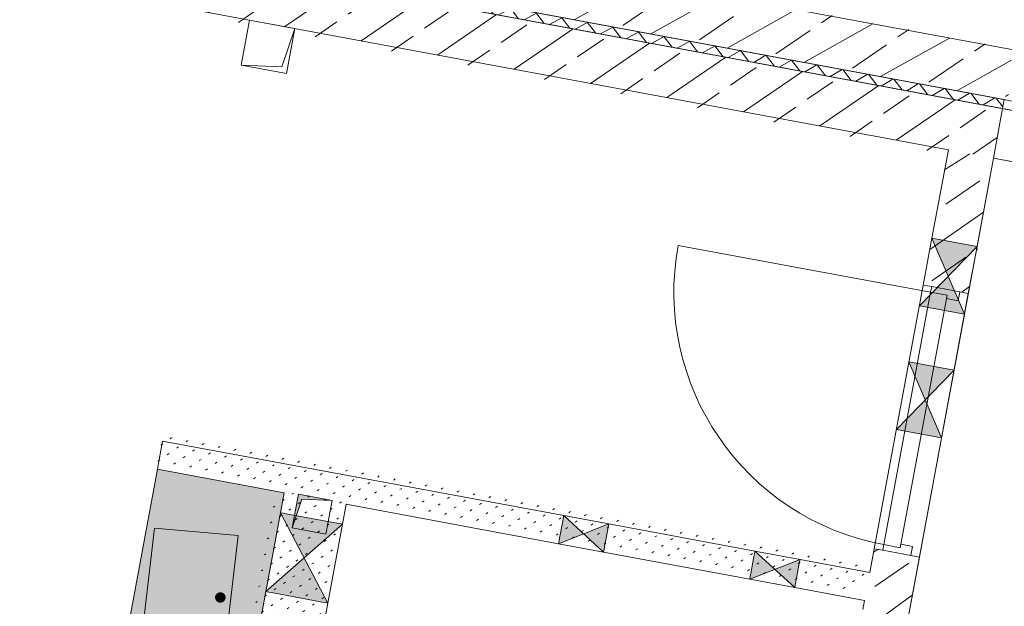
# Model space of a CAD drawing. Header units: metres. Extents: x 32353251 to 32353583, y 5707748 to 5708004.
# Tile 60 of 164: x 32353361.06 to 32353365.36, y 5707924.5 to 5707927.06. Entities that reach past the tile are written whole.
import ezdxf

# ---------------------------------------------------------------- set-up
doc = ezdxf.new("R2010")
doc.units = ezdxf.units.M
doc.header["$LTSCALE"] = 0.75
doc.layers.get('0').update_dxf_attribs({"linetype": 'CONTINUOUS'})
for name, color, linetype, lineweight in [('10417023$0$#9_002_GES I Übersicht Erdgeschoss_1_101_Wand Aussen.A', 7, 'CONTINUOUS', 25), ('10417023$0$#9_002_GES I Übersicht Erdgeschoss_1_303_Sanitäre.A', 7, 'CONTINUOUS', 25), ('10417023$0$#9_002_GES I Übersicht Erdgeschoss_1_Neubau_102_Wand Innen.A', 7, 'CONTINUOUS', 25), ('10417023$0$#9_002_GES I Übersicht Erdgeschoss_1_Neubau_104_Decken.A', 7, 'CONTINUOUS', 25), ('10417023$0$#9_002_GES I Übersicht Erdgeschoss_1_Neubau_303_Sanitäre.A', 7, 'CONTINUOUS', 25), ('10417023$0$Keine', 7, 'CONTINUOUS', 13)]:
    doc.layers.add(name, color=color, linetype=linetype, lineweight=lineweight)
pattern_1 = [(45, (0, 0), (-0.03535533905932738, 0.03535533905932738), [0.01, -0.03999999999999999])]
pattern_2 = [(44.99999999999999, (0, 0), (-0.1697056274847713, 0.1697056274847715), []), (44.99999999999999, (-0.08485281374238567, 0.08485281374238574), (-0.1697056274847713, 0.1697056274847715), [0.18, -0.05999999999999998])]

# ---------------------------------------------------------------- blocks, each defined once
blk = doc.blocks.new('10417023$0$#9_MKO_LP5_ARC_GES_UP_00_002_P_G_modell (3D)')
at = {"layer": '10417023$0$#9_002_GES I Übersicht Erdgeschoss_1_101_Wand Aussen.A', "linetype": 'Continuous', "lineweight": 5, "true_color": 0xff0000}
h = blk.add_hatch(dxfattribs=at)
h.set_pattern_fill('#9_DÄMMUNG__HART_1_0001', color=1, style=0, pattern_type=2)
h.set_pattern_definition([(44.99999999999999, (0, 0), (-0.05656854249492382, 0.05656854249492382), []), (135.0000000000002, (0, 0), (0.05656854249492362, 0.056568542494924), [])])
h.paths.add_polyline_path([(-32353496.34409519, -5707790.51957689), (-32353496.34409519, -5707790.559532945), (-32353480.474228, -5707790.559532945), (-32353480.474228, -5707790.51957689)])
at = {"layer": '10417023$0$#9_002_GES I Übersicht Erdgeschoss_1_303_Sanitäre.A', "linetype": 'Continuous', "lineweight": 0, "true_color": 0xff0000}
h = blk.add_hatch(color=1, dxfattribs=at)
edge = h.paths.add_edge_path()
edge.add_line((-32353483.74201541, -5707793.559516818), (-32353483.41234631, -5707793.559516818))
edge.add_arc((-32353483.41234631, -5707793.524516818), 0.035, 270, 360)
edge.add_line((-32353483.37734631, -5707793.524516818), (-32353483.37734631, -5707793.034516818))
edge.add_arc((-32353483.41234631, -5707793.034516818), 0.035, 0, 90)
edge.add_line((-32353483.41234631, -5707792.999516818), (-32353483.74201541, -5707792.999516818))
edge.add_arc((-32353483.74201541, -5707793.034516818), 0.035, 90, 180)
edge.add_line((-32353483.77701541, -5707793.034516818), (-32353483.77701541, -5707793.524516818))
edge.add_arc((-32353483.74201541, -5707793.524516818), 0.035, 180, 270)
h = blk.add_hatch(color=1, dxfattribs=at)
edge = h.paths.add_edge_path()
edge.add_arc((-32353483.44016804, -5707793.279516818), 0.0229871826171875, 180, 270)
edge.add_arc((-32353483.44016804, -5707793.279516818), 0.0229871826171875, 270, 360)
edge.add_arc((-32353483.44016804, -5707793.279516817), 0.02298718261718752, 359.9999976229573, 450)
edge.add_arc((-32353483.44016804, -5707793.279516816), 0.02298718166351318, 90, 180.0000047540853)
at = {"layer": '10417023$0$#9_002_GES I Übersicht Erdgeschoss_1_Neubau_102_Wand Innen.A', "linetype": 'Continuous', "lineweight": 5, "true_color": 0xff0000}
h = blk.add_hatch(dxfattribs=at)
h.set_pattern_fill('#9_BETON__STAHLBETON_0001', color=1, style=0, pattern_type=2)
h.set_pattern_definition(pattern_2)
h.paths.add_polyline_path([(-32353480.474228, -5707790.29957689), (-32353496.12409519, -5707790.29957689), (-32353496.12409519, -5707790.51957689), (-32353480.474228, -5707790.51957689)])
h = blk.add_hatch(dxfattribs=at)
h.set_pattern_fill('#9_BETON__STAHLBETON_0001', color=1, style=0, pattern_type=2)
h.set_pattern_definition(pattern_2)
h.paths.add_polyline_path([(-32353480.474228, -5707790.559532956), (-32353496.72422805, -5707790.559532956), (-32353496.72422805, -5707790.779532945), (-32353480.474228, -5707790.779532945)])
h = blk.add_hatch(dxfattribs=at)
h.set_pattern_fill('#9_BETON__STAHLBETON_0001', color=1, style=0, pattern_type=2)
h.set_pattern_definition(pattern_2)
h.paths.add_polyline_path([(-32353480.47422801, -5707790.779532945), (-32353480.674228, -5707790.779532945), (-32353480.674228, -5707791.379576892), (-32353480.47422801, -5707791.379576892)])
h = blk.add_hatch(dxfattribs=at)
h.set_pattern_fill('#9_BETON__STAHLBETON_0001', color=1, style=0, pattern_type=2)
h.set_pattern_definition(pattern_2)
h.paths.add_polyline_path([(-32353480.674228, -5707792.549576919), (-32353480.674228, -5707792.929576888), (-32353480.47422799, -5707792.929576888), (-32353480.47422802, -5707792.549576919)])
at = {"layer": '10417023$0$#9_002_GES I Übersicht Erdgeschoss_1_Neubau_102_Wand Innen.A', "linetype": 'Continuous', "lineweight": 13, "true_color": 0xff0000}
h = blk.add_hatch(dxfattribs=at)
h.set_pattern_fill('#9_GIPS_0001', color=1, style=0, pattern_type=2)
h.set_pattern_definition(pattern_1)
h.paths.add_polyline_path([(-32353480.674228, -5707792.65457689), (-32353483.81218083, -5707792.65457689), (-32353483.81218083, -5707792.66707689), (-32353480.674228, -5707792.66707689)])
at = {"layer": '10417023$0$#9_002_GES I Übersicht Erdgeschoss_1_Neubau_102_Wand Innen.A', "linetype": 'Continuous', "lineweight": 13, "true_color": 0x1f1f1f}
h = blk.add_hatch(dxfattribs=at)
h.set_pattern_fill('#9_GIPS_0001', color=250, style=0, pattern_type=2)
h.set_pattern_definition(pattern_1)
h.paths.add_polyline_path([(-32353480.674228, -5707792.66707689), (-32353483.81218083, -5707792.66707689), (-32353483.81218083, -5707792.67957689), (-32353480.674228, -5707792.67957689)])
at = {"layer": '10417023$0$#9_002_GES I Übersicht Erdgeschoss_1_Neubau_102_Wand Innen.A', "linetype": 'Continuous', "lineweight": 13, "true_color": 0xff0000}
h = blk.add_hatch(dxfattribs=at)
h.set_pattern_fill('#9_GIPS_0001', color=1, style=0, pattern_type=2)
h.set_pattern_definition(pattern_1)
h.paths.add_polyline_path([(-32353480.674228, -5707792.67957689), (-32353483.81218083, -5707792.67957689), (-32353483.81218083, -5707792.75457689), (-32353480.674228, -5707792.75457689)])
h = blk.add_hatch(dxfattribs=at)
h.set_pattern_fill('#9_GIPS_0001', color=1, style=0, pattern_type=2)
h.set_pattern_definition(pattern_1)
h.paths.add_polyline_path([(-32353483.81218083, -5707792.76707689), (-32353480.674228, -5707792.76707689), (-32353480.674228, -5707792.75457689), (-32353483.81218083, -5707792.75457689)])
h = blk.add_hatch(dxfattribs=at)
h.set_pattern_fill('#9_GIPS_0001', color=1, style=0, pattern_type=2)
h.set_pattern_definition(pattern_1)
h.paths.add_polyline_path([(-32353483.81218083, -5707792.77957689), (-32353480.674228, -5707792.77957689), (-32353480.674228, -5707792.76707689), (-32353483.81218083, -5707792.76707689)])
h = blk.add_hatch(dxfattribs=at)
h.set_pattern_fill('#9_GIPS_0001', color=1, style=0, pattern_type=2)
h.set_pattern_definition(pattern_1)
h.paths.add_polyline_path([(-32353483.24918086, -5707792.77957689), (-32353483.24918086, -5707795.27957689), (-32353483.23668086, -5707795.27957689), (-32353483.23668086, -5707792.77957689)])
at = {"layer": '10417023$0$#9_002_GES I Übersicht Erdgeschoss_1_Neubau_102_Wand Innen.A', "linetype": 'Continuous', "lineweight": 13, "true_color": 0x1f1f1f}
h = blk.add_hatch(dxfattribs=at)
h.set_pattern_fill('#9_GIPS_0001', color=250, style=0, pattern_type=2)
h.set_pattern_definition(pattern_1)
h.paths.add_polyline_path([(-32353483.23668086, -5707792.77957689), (-32353483.23668086, -5707795.27957689), (-32353483.22418086, -5707795.27957689), (-32353483.22418086, -5707792.77957689)])
at = {"layer": '10417023$0$#9_002_GES I Übersicht Erdgeschoss_1_Neubau_102_Wand Innen.A', "linetype": 'Continuous', "lineweight": 13, "true_color": 0xff0000}
h = blk.add_hatch(dxfattribs=at)
h.set_pattern_fill('#9_GIPS_0001', color=1, style=0, pattern_type=2)
h.set_pattern_definition(pattern_1)
h.paths.add_polyline_path([(-32353482.99918086, -5707795.27957689), (-32353482.99918086, -5707792.77957689), (-32353483.22418086, -5707792.77957689), (-32353483.22418086, -5707795.27957689)])
h = blk.add_hatch(dxfattribs=at)
h.set_pattern_fill('#9_GIPS_0001', color=1, style=0, pattern_type=2)
h.set_pattern_definition(pattern_1)
h.paths.add_polyline_path([(-32353482.98668086, -5707795.27957689), (-32353482.98668086, -5707792.77957689), (-32353482.99918086, -5707792.77957689), (-32353482.99918086, -5707795.27957689)])
at = {"layer": '10417023$0$#9_002_GES I Übersicht Erdgeschoss_1_Neubau_102_Wand Innen.A', "linetype": 'Continuous', "lineweight": 13, "true_color": 0x1f1f1f}
h = blk.add_hatch(dxfattribs=at)
h.set_pattern_fill('#9_GIPS_0001', color=250, style=0, pattern_type=2)
h.set_pattern_definition(pattern_1)
h.paths.add_polyline_path([(-32353482.97418086, -5707795.27957689), (-32353482.97418086, -5707792.77957689), (-32353482.98668086, -5707792.77957689), (-32353482.98668086, -5707795.27957689)])
at = {"layer": '10417023$0$#9_002_GES I Übersicht Erdgeschoss_1_101_Wand Aussen.A', "color": 1, "linetype": 'Continuous', "lineweight": 18, "true_color": 0xff0000, "flags": 128}
blk.add_lwpolyline([(-32353496.34409519, -5707790.51957689), (-32353480.474228, -5707790.51957689), (-32353480.474228, -5707790.559532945), (-32353496.34409519, -5707790.559532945)], close=True, dxfattribs=at)
at = {"layer": '10417023$0$#9_002_GES I Übersicht Erdgeschoss_1_303_Sanitäre.A', "color": 1, "linetype": 'Continuous', "lineweight": 13, "true_color": 0xff0000, "flags": 128}
blk.add_lwpolyline([(-32353483.74201541, -5707793.559516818), (-32353483.37734631, -5707793.524516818), (-32353483.41234631, -5707792.999516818), (-32353483.77701541, -5707793.034516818)], close=True, dxfattribs=at)
at = {"layer": '10417023$0$#9_002_GES I Übersicht Erdgeschoss_1_Neubau_102_Wand Innen.A', "color": 1, "linetype": 'Continuous', "lineweight": 18, "true_color": 0xff0000}
for p, q in [((-32353480.474228, -5707790.29957689), (-32353493.64409519, -5707790.29957689)), ((-32353496.12409519, -5707790.51957689), (-32353480.474228, -5707790.51957689)), ((-32353480.474228, -5707790.559532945), (-32353496.72422793, -5707790.559532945)), ((-32353480.47422811, -5707790.779533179), (-32353480.47422811, -5707790.559532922)), ((-32353489.07424491, -5707790.779532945), (-32353480.674228, -5707790.779532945)), ((-32353480.674228, -5707790.779532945), (-32353480.674228, -5707791.172069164)), ((-32353480.474228, -5707791.172069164), (-32353480.474228, -5707790.779532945)), ((-32353480.674228, -5707791.172069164), (-32353480.674228, -5707791.379576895)), ((-32353480.47422801, -5707791.379576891), (-32353480.47422801, -5707791.172069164)), ((-32353480.63672866, -5707791.379577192), (-32353480.67422835, -5707791.379577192)), ((-32353480.5117278, -5707791.379577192), (-32353480.63672866, -5707791.379577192)), ((-32353480.47422811, -5707791.379577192), (-32353480.5117278, -5707791.379577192)), ((-32353480.63672866, -5707792.549577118), (-32353480.67422835, -5707792.549577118)), ((-32353480.674228, -5707792.549576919), (-32353480.674228, -5707792.65457689)), ((-32353480.5117278, -5707792.549577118), (-32353480.63672866, -5707792.549577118)), ((-32353480.47422811, -5707792.549577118), (-32353480.5117278, -5707792.549577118)), ((-32353480.474228, -5707792.819576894), (-32353480.474228, -5707792.549576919)), ((-32353480.674228, -5707792.77957689), (-32353480.674228, -5707792.819576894))]:
    blk.add_line(p, q, dxfattribs=at)
at = {"layer": '10417023$0$#9_002_GES I Übersicht Erdgeschoss_1_Neubau_102_Wand Innen.A', "color": 1, "linetype": 'Continuous', "lineweight": 13, "true_color": 0xff0000}
for p, q in [((-32353480.47422811, -5707790.779533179), (-32353480.47422811, -5707790.559532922)), ((-32353480.47422811, -5707790.559532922), (-32353477.47422748, -5707790.559532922)), ((-32353480.47422811, -5707790.779533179), (-32353477.47422748, -5707790.779533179)), ((-32353480.47422811, -5707791.472068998), (-32353480.67422835, -5707791.172068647)), ((-32353480.67422835, -5707791.472068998), (-32353480.47422811, -5707791.172068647)), ((-32353480.47422801, -5707791.172069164), (-32353480.674228, -5707791.172069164)), ((-32353480.63672866, -5707791.404576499), (-32353481.75672853, -5707791.404576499)), ((-32353480.67422835, -5707792.549577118), (-32353480.67422835, -5707791.379577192)), ((-32353480.63672866, -5707791.379577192), (-32353480.67422835, -5707791.379577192)), ((-32353480.63672866, -5707791.404576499), (-32353480.63672866, -5707791.379577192)), ((-32353480.63672866, -5707791.379577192), (-32353480.5117278, -5707791.379577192)), ((-32353480.5117278, -5707791.379577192), (-32353480.63672866, -5707791.379577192)), ((-32353480.5117278, -5707791.379577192), (-32353480.63672866, -5707791.379577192)), ((-32353480.56372728, -5707791.404576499), (-32353480.63672866, -5707791.404576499)), ((-32353480.56372728, -5707791.404576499), (-32353480.63672866, -5707791.404576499)), ((-32353480.63672866, -5707791.404576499), (-32353480.63672866, -5707792.524576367)), ((-32353480.56372728, -5707791.419577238), (-32353480.56372728, -5707791.404576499)), ((-32353480.56372728, -5707792.524576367), (-32353480.56372728, -5707791.404576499)), ((-32353480.5117278, -5707791.379577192), (-32353480.5117278, -5707791.419577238)), ((-32353480.47422811, -5707791.379577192), (-32353480.5117278, -5707791.379577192)), ((-32353480.47422811, -5707792.549577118), (-32353480.47422811, -5707791.379577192)), ((-32353480.5117278, -5707791.419577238), (-32353480.56372728, -5707791.419577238)), ((-32353480.674228, -5707791.472069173), (-32353480.47422799, -5707791.472069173)), ((-32353480.47422811, -5707792.02075161), (-32353480.67422835, -5707791.720751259)), ((-32353480.67422835, -5707792.02075161), (-32353480.47422811, -5707791.720751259)), ((-32353480.47422801, -5707791.720751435), (-32353480.67422799, -5707791.720751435)), ((-32353480.67422799, -5707792.020751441), (-32353480.47422801, -5707792.020751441)), ((-32353480.5117278, -5707792.509577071), (-32353480.56372728, -5707792.509577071)), ((-32353480.56372728, -5707792.509577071), (-32353480.56372728, -5707792.524576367)), ((-32353480.5117278, -5707792.549577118), (-32353480.5117278, -5707792.509577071)), ((-32353480.63672866, -5707792.549577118), (-32353480.67422835, -5707792.549577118)), ((-32353480.56372728, -5707792.524576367), (-32353480.63672866, -5707792.524576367)), ((-32353480.63672866, -5707792.524576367), (-32353480.63672866, -5707792.549577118)), ((-32353480.63672866, -5707792.524576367), (-32353480.56372728, -5707792.524576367)), ((-32353480.63672866, -5707792.549577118), (-32353480.5117278, -5707792.549577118)), ((-32353480.5117278, -5707792.549577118), (-32353480.63672866, -5707792.549577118)), ((-32353480.5117278, -5707792.549577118), (-32353480.63672866, -5707792.549577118)), ((-32353480.47422811, -5707792.549577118), (-32353480.5117278, -5707792.549577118)), ((-32353482.03262732, -5707792.65457689), (-32353483.81218083, -5707792.65457689)), ((-32353483.81218083, -5707792.65457689), (-32353483.81218083, -5707792.77957689)), ((-32353481.83262728, -5707792.654576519), (-32353482.03262752, -5707792.779577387)), ((-32353481.83262728, -5707792.779577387), (-32353482.03262752, -5707792.654576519)), ((-32353482.03262732, -5707792.654576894), (-32353482.03262732, -5707792.667076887)), ((-32353481.83262734, -5707792.654576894), (-32353482.03262732, -5707792.654576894)), ((-32353482.03262732, -5707792.667076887), (-32353482.03262732, -5707792.679576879)), ((-32353482.03262732, -5707792.679576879), (-32353482.03262732, -5707792.754576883)), ((-32353481.18423221, -5707792.65457689), (-32353481.83262734, -5707792.65457689)), ((-32353481.83262734, -5707792.667076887), (-32353481.83262734, -5707792.654576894)), ((-32353481.83262734, -5707792.679576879), (-32353481.83262734, -5707792.667076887)), ((-32353481.83262734, -5707792.754576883), (-32353481.83262734, -5707792.679576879)), ((-32353481.18423221, -5707792.654576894), (-32353481.18423221, -5707792.667076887)), ((-32353480.98423224, -5707792.654576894), (-32353481.18423221, -5707792.654576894)), ((-32353481.18423221, -5707792.667076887), (-32353481.18423221, -5707792.679576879)), ((-32353481.18423221, -5707792.679576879), (-32353481.18423221, -5707792.754576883)), ((-32353480.9842316, -5707792.654576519), (-32353481.18423183, -5707792.779577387)), ((-32353480.9842316, -5707792.779577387), (-32353481.18423183, -5707792.654576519)), ((-32353480.674228, -5707792.65457689), (-32353480.98423224, -5707792.65457689)), ((-32353480.98423224, -5707792.667076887), (-32353480.98423224, -5707792.654576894)), ((-32353480.98423224, -5707792.679576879), (-32353480.98423224, -5707792.667076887)), ((-32353480.98423224, -5707792.754576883), (-32353480.98423224, -5707792.679576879)), ((-32353483.81218083, -5707792.77957689), (-32353483.24918086, -5707792.77957689)), ((-32353483.24918086, -5707792.77957689), (-32353483.24918086, -5707792.867756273)), ((-32353482.97418086, -5707792.867756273), (-32353482.97418086, -5707792.77957689)), ((-32353482.97418086, -5707792.77957689), (-32353482.03262732, -5707792.77957689)), ((-32353482.03262732, -5707792.754576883), (-32353482.03262732, -5707792.767076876)), ((-32353482.03262732, -5707792.767076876), (-32353482.03262732, -5707792.779576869)), ((-32353482.03262732, -5707792.779576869), (-32353481.83262734, -5707792.779576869)), ((-32353481.83262734, -5707792.767076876), (-32353481.83262734, -5707792.754576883)), ((-32353481.83262734, -5707792.779576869), (-32353481.83262734, -5707792.767076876)), ((-32353481.83262734, -5707792.77957689), (-32353481.18423221, -5707792.77957689)), ((-32353481.18423221, -5707792.754576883), (-32353481.18423221, -5707792.767076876)), ((-32353481.18423221, -5707792.767076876), (-32353481.18423221, -5707792.779576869)), ((-32353481.18423221, -5707792.779576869), (-32353480.98423224, -5707792.779576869)), ((-32353480.98423224, -5707792.767076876), (-32353480.98423224, -5707792.754576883)), ((-32353480.98423224, -5707792.779576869), (-32353480.98423224, -5707792.767076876)), ((-32353480.98423224, -5707792.77957689), (-32353480.674228, -5707792.77957689)), ((-32353482.97418052, -5707793.217756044), (-32353483.24918156, -5707792.867755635)), ((-32353483.24918156, -5707793.217756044), (-32353482.97418052, -5707792.867755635)), ((-32353483.23668085, -5707792.867756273), (-32353483.24918086, -5707792.867756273)), ((-32353483.24918086, -5707792.867756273), (-32353483.24918086, -5707793.217756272)), ((-32353483.22418085, -5707792.867756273), (-32353483.23668085, -5707792.867756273)), ((-32353482.99918086, -5707792.867756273), (-32353483.22418085, -5707792.867756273)), ((-32353482.98668086, -5707792.867756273), (-32353482.99918086, -5707792.867756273)), ((-32353482.97418085, -5707792.867756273), (-32353482.98668086, -5707792.867756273)), ((-32353482.97418085, -5707793.217756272), (-32353482.97418085, -5707792.867756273)), ((-32353483.24918086, -5707793.217756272), (-32353483.24918086, -5707793.487320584)), ((-32353483.24918086, -5707793.217756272), (-32353483.23668085, -5707793.217756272)), ((-32353483.23668085, -5707793.217756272), (-32353483.22418085, -5707793.217756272)), ((-32353483.22418085, -5707793.217756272), (-32353482.99918086, -5707793.217756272)), ((-32353482.99918086, -5707793.217756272), (-32353482.98668086, -5707793.217756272)), ((-32353482.98668086, -5707793.217756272), (-32353482.97418085, -5707793.217756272)), ((-32353482.97418086, -5707793.487320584), (-32353482.97418086, -5707793.217756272))]:
    blk.add_line(p, q, dxfattribs=at)
blk.add_arc((-32353480.636728, -5707791.404576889), 1.12, 180.0000000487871, 270, dxfattribs=at)
at = {"layer": '10417023$0$#9_002_GES I Übersicht Erdgeschoss_1_Neubau_102_Wand Innen.A', "color": 1, "linetype": 'Continuous', "true_color": 0xff0000}
for points in [[(-32353480.674228, -5707791.172069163), (-32353480.574228, -5707791.322069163), (-32353480.47422801, -5707791.172069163)], [(-32353480.674228, -5707791.472069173), (-32353480.47422799, -5707791.472069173), (-32353480.574228, -5707791.322069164)], [(-32353480.67422799, -5707791.720751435), (-32353480.574228, -5707791.870751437), (-32353480.47422801, -5707791.720751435)], [(-32353480.67422799, -5707792.020751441), (-32353480.47422801, -5707792.020751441), (-32353480.574228, -5707791.870751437)], [(-32353482.03262732, -5707792.779576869), (-32353481.93262733, -5707792.717076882), (-32353482.03262732, -5707792.654576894)], [(-32353481.83262734, -5707792.779576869), (-32353481.83262734, -5707792.654576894), (-32353481.93262733, -5707792.717076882)], [(-32353481.18423221, -5707792.779576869), (-32353481.08423222, -5707792.717076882), (-32353481.18423221, -5707792.654576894)], [(-32353480.98423224, -5707792.779576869), (-32353480.98423224, -5707792.654576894), (-32353481.08423222, -5707792.717076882)], [(-32353483.24918086, -5707792.867756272), (-32353483.11168085, -5707793.042756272), (-32353482.97418085, -5707792.867756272)], [(-32353483.24918086, -5707793.217756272), (-32353482.97418085, -5707793.217756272), (-32353483.11168085, -5707793.042756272)]]:
    blk.add_solid(points, dxfattribs=at)
at = {"layer": '10417023$0$#9_002_GES I Übersicht Erdgeschoss_1_Neubau_104_Decken.A', "color": 1, "linetype": 'Continuous', "lineweight": 13, "true_color": 0xff0000}
for p, q in [((-32353483.57420976, -5707790.779532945), (-32353483.77420977, -5707790.779532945)), ((-32353483.77420977, -5707790.779532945), (-32353483.77420977, -5707790.979532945)), ((-32353483.57421009, -5707790.779533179), (-32353483.5992094, -5707790.954532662)), ((-32353483.57420976, -5707790.979532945), (-32353483.57420976, -5707790.779532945)), ((-32353483.5992094, -5707790.954532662), (-32353483.77421032, -5707790.979533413)), ((-32353483.77420977, -5707790.979532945), (-32353483.57420976, -5707790.979532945)), ((-32353483.03753124, -5707792.773823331), (-32353483.18753124, -5707792.773823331)), ((-32353483.18753124, -5707792.773823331), (-32353483.18753124, -5707792.923823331)), ((-32353483.16878158, -5707792.792572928), (-32353483.03753125, -5707792.773823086)), ((-32353483.03753124, -5707792.923823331), (-32353483.03753124, -5707792.773823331)), ((-32353483.18753142, -5707792.923823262), (-32353483.16878158, -5707792.792572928)), ((-32353483.18753124, -5707792.923823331), (-32353483.03753124, -5707792.923823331))]:
    blk.add_line(p, q, dxfattribs=at)
at = {"layer": '10417023$0$#9_002_GES I Übersicht Erdgeschoss_1_Neubau_104_Decken.A', "color": 1, "linetype": 'Continuous', "lineweight": 13, "true_color": 0xff0000, "flags": 128}
for points in [[(-32353499.24365664, -5707781.952985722), (-32353499.24365668, -5707777.242828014), (-32353491.34430819, -5707777.240905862), (-32353491.34429377, -5707777.249004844), (-32353488.711808, -5707777.242914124), (-32353474.36909785, -5707777.203502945), (-32353467.58052395, -5707777.184627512), (-32353458.71420428, -5707777.159975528), (-32353458.7142043, -5707776.82162203), (-32353452.08528951, -5707776.852814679), (-32353452.08528951, -5707777.242828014), (-32353452.08528951, -5707779.426313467), (-32353449.88417032, -5707779.426313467), (-32353449.88417032, -5707779.646313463), (-32353454.47117382, -5707779.646313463), (-32353454.47117382, -5707790.51957689), (-32353496.34426422, -5707790.51957689), (-32353496.34426422, -5707785.84991685), (-32353499.24365677, -5707785.84991685)], [(-32353491.64409519, -5707777.192828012), (-32353499.24365668, -5707777.192828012), (-32353499.24365668, -5707790.51957689), (-32353454.47117381, -5707790.51957689), (-32353454.47117381, -5707779.376313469), (-32353454.47117381, -5707776.841971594), (-32353458.7151397, -5707776.821626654), (-32353458.71420428, -5707777.159982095), (-32353462.62409527, -5707777.170791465), (-32353462.62409527, -5707788.759576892), (-32353491.64409519, -5707788.759576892)], [(-32353502.88381506, -5707792.679515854), (-32353502.88381511, -5707803.129576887), (-32353502.84381653, -5707803.129576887), (-32353502.84381653, -5707809.004576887), (-32353499.08931621, -5707809.004576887), (-32353497.57443247, -5707809.004576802), (-32353497.57443247, -5707810.154576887), (-32353495.52481159, -5707810.154576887), (-32353495.52560609, -5707813.099577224), (-32353472.62422376, -5707813.099576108), (-32353472.62422743, -5707808.219546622), (-32353469.004228, -5707808.219576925), (-32353469.004228, -5707794.11457689), (-32353469.004228, -5707790.779532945), (-32353469.004228, -5707790.559532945), (-32353477.474228, -5707790.559532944), (-32353480.474228, -5707790.559532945), (-32353491.124228, -5707790.559532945), (-32353498.444228, -5707790.559532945), (-32353498.444228, -5707792.679576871)], [(-32353498.22421727, -5707790.559532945), (-32353502.84380439, -5707790.559532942), (-32353502.84380439, -5707813.099576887), (-32353495.47442851, -5707813.099576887), (-32353495.47442851, -5707809.05457689), (-32353482.84109309, -5707809.05457689), (-32353482.84357996, -5707813.099573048), (-32353472.62421726, -5707813.099573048), (-32353472.62421726, -5707811.259577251), (-32353472.62421726, -5707806.979589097), (-32353469.00380439, -5707806.979589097), (-32353469.00380439, -5707790.559532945)], [(-32353469.22421727, -5707795.27957689), (-32353480.47421727, -5707795.27957689), (-32353480.47421727, -5707790.779532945), (-32353469.22421727, -5707790.779532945)]]:
    blk.add_lwpolyline(points, close=True, dxfattribs=at)
blk.add_lwpolyline([(-32353470.02422794, -5707790.779532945), (-32353480.474228, -5707790.779532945), (-32353480.474228, -5707795.279576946), (-32353470.02422794, -5707795.279576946)], dxfattribs=at)
at = {"layer": '10417023$0$#9_002_GES I Übersicht Erdgeschoss_1_Neubau_104_Decken.A', "color": 1, "linetype": 'Continuous', "true_color": 0xff0000}
blk.add_solid([(-32353483.18753124, -5707792.923823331), (-32353483.16878124, -5707792.792573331), (-32353483.18753124, -5707792.773823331), (-32353483.03753124, -5707792.773823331)], dxfattribs=at)
at = {"layer": '10417023$0$#9_002_GES I Übersicht Erdgeschoss_1_Neubau_303_Sanitäre.A', "color": 1, "linetype": 'Continuous', "lineweight": 13, "true_color": 0xff0000, "flags": 128}
blk.add_lwpolyline([(-32353483.81218083, -5707792.779576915), (-32353483.24918086, -5707792.779576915), (-32353483.24918086, -5707795.27957689), (-32353483.81218083, -5707795.27957689)], close=True, dxfattribs=at)
at = {"layer": '10417023$0$#9_002_GES I Übersicht Erdgeschoss_1_Neubau_303_Sanitäre.A', "color": 1, "linetype": 'Continuous', "true_color": 0xff0000}
blk.add_solid([(-32353483.81218083, -5707792.779576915), (-32353483.81218083, -5707795.27957689), (-32353483.24918086, -5707792.779576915), (-32353483.24918086, -5707795.27957689)], dxfattribs=at)
blk = doc.blocks.new('10417023$0$2_MKO_LP5_LAN_GES_UP_00_002_V_A (3D)')
at = {"layer": '10417023$0$Keine'}
blk.add_blockref('10417023$0$#9_MKO_LP5_ARC_GES_UP_00_002_P_G_modell (3D)', (0, 0), dxfattribs=at)
blk = doc.blocks.new('10417023')
at = {"layer": '10417023$0$Keine', "rotation": 349.4819372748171}
blk.add_blockref('10417023$0$2_MKO_LP5_LAN_GES_UP_00_002_V_A (3D)', (65205154.93137175, 5413829.557758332), dxfattribs=at)

msp = doc.modelspace()

# ---------------------------------------------------------------- block references
msp.add_blockref('10417023', (0, 0))

doc.saveas('drawing.dxf')
